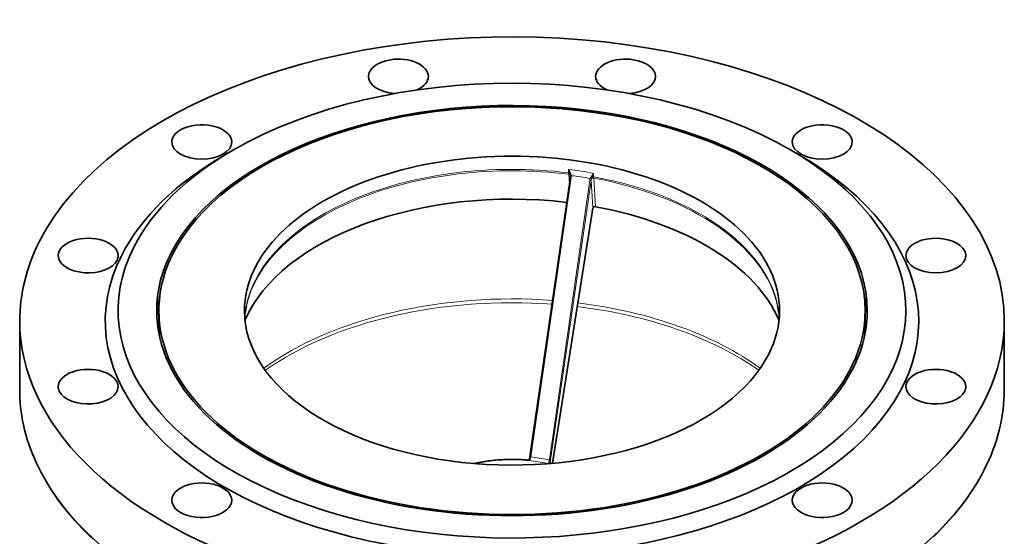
# Model space of a CAD drawing. Extents: x 140 to 961, y 46 to 839.
# Tile 10 of 10: x 725 to 955, y 718 to 839. Entities that reach past the tile are written whole.
import ezdxf

# ---------------------------------------------------------------- set-up
doc = ezdxf.new("R2010")
doc.units = 0

msp = doc.modelspace()

# ---------------------------------------------------------------- linework, layer by layer
at = {"color": 7, "lineweight": 35, "ltscale": 0.122446}
msp.add_line((775.21, 808.31), (773.09, 807.09), dxfattribs=at)
at = {"color": 7, "lineweight": 35, "ltscale": 0.122448}
msp.add_line((905.29, 808.31), (907.41, 807.09), dxfattribs=at)
at = {"color": 7, "lineweight": 13, "ltscale": 0.037949}
for p, q in [((853.48, 802.92), (853.48, 803.68)), ((859.32, 802.02), (859.32, 802.78))]:
    msp.add_line(p, q, dxfattribs=at)
at = {"color": 7, "lineweight": 35}
for p, q in [((853.88, 801.91), (844.43, 736.6)), ((849.69, 735.07), (859.15, 794.66)), ((725.25, 752.37), (725.25, 768.29)), ((955.25, 752.37), (955.25, 768.3))]:
    msp.add_line(p, q, dxfattribs=at)
at = {"color": 7, "lineweight": 13}
for p, q in [((854.07, 801.87), (844.62, 736.56)), ((858.42, 801.2), (848.97, 735.89)), ((858.72, 801.17), (849.26, 735.86)), ((849.69, 735.07), (859.14, 794.66))]:
    msp.add_line(p, q, dxfattribs=at)
at = {"color": 7, "lineweight": 13, "ltscale": 0.116963}
msp.add_line((853.64, 800.25), (853.49, 802.59), dxfattribs=at)
at = {"color": 7, "lineweight": 13, "ltscale": 0.002547}
msp.add_line((853.89, 802.19), (853.89, 802.24), dxfattribs=at)
at = {"color": 7, "lineweight": 13, "ltscale": 0.318278}
msp.add_line((859.12, 794.81), (858.72, 801.17), dxfattribs=at)
at = {"color": 7, "lineweight": 13, "ltscale": 0.004478}
msp.add_line((858.81, 801.57), (858.78, 801.48), dxfattribs=at)
at = {"color": 7, "lineweight": 13, "ltscale": 0.334007}
msp.add_line((859.76, 795.02), (859.33, 801.69), dxfattribs=at)
at = {"color": 7, "lineweight": 35, "ltscale": 0.142886}
for p, q in [((757.75, 767.88), (757.75, 770.74)), ((922.75, 767.89), (922.75, 770.74))]:
    msp.add_line(p, q, dxfattribs=at)
at = {"color": 7, "lineweight": 13, "ltscale": 0.219919}
for p, q in [((844.62, 736.56), (848.97, 735.89)), ((844.4, 735.73), (848.75, 735.06))]:
    msp.add_line(p, q, dxfattribs=at)
at = {"color": 7, "lineweight": 13, "ltscale": 0.002768}
msp.add_line((844.34, 735.72), (844.39, 735.7), dxfattribs=at)
at = {"color": 7, "lineweight": 13, "ltscale": 0.001995}
msp.add_line((844.38, 735.74), (844.39, 735.7), dxfattribs=at)
at = {"color": 7, "lineweight": 35, "ltscale": 0.00010523}
msp.add_line((844.38, 735.7), (844.39, 735.7), dxfattribs=at)
at = {"color": 7, "lineweight": 13, "ltscale": 0.002062}
for p, q in [((844.4, 735.73), (844.39, 735.7)), ((848.75, 735.06), (848.73, 735.02))]:
    msp.add_line(p, q, dxfattribs=at)
at = {"color": 7, "lineweight": 13, "ltscale": 0.00252}
msp.add_line((848.73, 735.02), (848.77, 735.06), dxfattribs=at)
at = {"color": 7, "lineweight": 13, "ltscale": 0.003292}
msp.add_line((848.73, 735.02), (848.8, 735.03), dxfattribs=at)
at = {"color": 7, "lineweight": 13, "ltscale": 0.001915}
msp.add_line((848.8, 735.03), (848.77, 735.06), dxfattribs=at)
at = {"color": 7, "lineweight": 13}
for points in [[(853.88, 802.33), (853.86, 802.41), (853.85, 802.47), (853.83, 802.57), (853.8, 802.7), (853.77, 802.82)], [(854.07, 802.36), (854.06, 802.4), (854.05, 802.44), (854.04, 802.49), (854.02, 802.53), (854, 802.6), (853.98, 802.67), (853.96, 802.73), (853.91, 802.85)], [(859.32, 802.78), (859.28, 802.72), (859.16, 802.57), (859.11, 802.49), (859.05, 802.42), (858.97, 802.31), (858.9, 802.2), (858.82, 802.09)], [(859.32, 802.78), (859.2, 802.51), (859.16, 802.41), (859.09, 802.25), (859.03, 802.13), (858.98, 802.01)], [(858.57, 801.66), (858.59, 801.71), (858.62, 801.76), (858.66, 801.82), (858.69, 801.88), (858.76, 801.99), (858.82, 802.09)], [(858.81, 801.57), (858.84, 801.64), (858.86, 801.69), (858.89, 801.79), (858.95, 801.94), (858.98, 802.01)], [(844.35, 736.19), (844.35, 736.19), (844.35, 736.19), (844.35, 736.19), (844.35, 736.19), (844.35, 736.19), (844.35, 736.19), (844.36, 736.19), (844.36, 736.18), (844.37, 736.16), (844.37, 736.12), (844.38, 736.09), (844.38, 736.04), (844.38, 736), (844.39, 735.92), (844.39, 735.84), (844.39, 735.78), (844.39, 735.75), (844.38, 735.74)], [(843.88, 735.84), (843.91, 735.83), (843.93, 735.83), (843.97, 735.82), (844.03, 735.81), (844.11, 735.79), (844.19, 735.77), (844.26, 735.75), (844.3, 735.73), (844.33, 735.72), (844.34, 735.72)], [(848.77, 735.06), (848.78, 735.07), (848.81, 735.1), (848.94, 735.26), (848.98, 735.31), (849, 735.33), (849.03, 735.36), (849.06, 735.39), (849.08, 735.41), (849.1, 735.42), (849.11, 735.43), (849.12, 735.44), (849.13, 735.45), (849.14, 735.45), (849.16, 735.45), (849.16, 735.45), (849.17, 735.45), (849.17, 735.45), (849.17, 735.44), (849.18, 735.44), (849.18, 735.43), (849.18, 735.42)]]:
    msp.add_lwpolyline(points, dxfattribs=at)
at = {"color": 7, "lineweight": 35}
for points in [[(859.76, 795.02), (859.71, 795.03), (859.66, 795.03), (859.61, 795.03), (859.56, 795.03), (859.52, 795.03), (859.47, 795.02), (859.42, 795.01), (859.38, 795), (859.33, 794.98), (859.3, 794.97), (859.26, 794.95), (859.22, 794.93), (859.19, 794.91), (859.17, 794.88), (859.16, 794.87), (859.15, 794.86), (859.13, 794.84), (859.12, 794.81)], [(742.37, 717.38), (741.35, 718.36), (739.72, 720), (738.17, 721.67), (736.71, 723.36), (735.33, 725.08), (734.27, 726.48), (733.53, 727.53), (732.81, 728.6), (732.12, 729.66), (731.47, 730.74), (730.85, 731.82), (730.25, 732.91), (729.7, 734), (729.17, 735.11), (728.68, 736.21), (728.21, 737.32), (727.79, 738.43), (727.39, 739.55), (727.03, 740.67), (726.7, 741.8), (726.4, 742.93), (726.14, 744.07), (725.93, 745.1), (725.75, 746.13), (725.6, 747.17), (725.47, 748.21), (725.37, 749.25), (725.3, 750.29), (725.26, 751.33), (725.25, 752.37)], [(843.88, 735.84), (843.91, 735.83), (843.94, 735.84), (843.98, 735.84), (844, 735.84), (844.02, 735.85), (844.04, 735.85), (844.06, 735.86), (844.09, 735.87), (844.11, 735.88), (844.14, 735.9), (844.16, 735.91), (844.18, 735.93), (844.21, 735.95), (844.23, 735.97), (844.25, 735.99), (844.27, 736.01), (844.29, 736.04), (844.31, 736.08), (844.33, 736.12), (844.34, 736.15), (844.35, 736.19)], [(831.31, 735.03), (831.73, 735.12), (832.15, 735.21), (832.57, 735.29), (832.99, 735.36), (833.42, 735.44), (833.85, 735.51), (834.28, 735.57), (834.71, 735.63), (835.15, 735.69), (835.59, 735.74), (836.02, 735.78), (836.46, 735.82), (836.9, 735.86), (837.34, 735.89), (837.79, 735.92), (838.23, 735.94), (838.67, 735.96), (839.12, 735.98), (839.56, 735.99), (840.01, 735.99), (840.46, 735.99), (840.92, 735.99), (841.29, 735.98), (841.67, 735.97), (842.04, 735.95), (842.41, 735.94), (842.78, 735.92), (843.15, 735.89), (843.52, 735.87), (843.88, 735.84)], [(950.56, 733.53), (949.99, 732.44), (949.38, 731.36), (948.74, 730.27), (948.08, 729.21), (947.38, 728.14), (946.65, 727.08), (945.88, 726.03), (945.1, 724.99), (944.27, 723.95), (943.42, 722.93), (942.53, 721.91), (941.62, 720.9), (940.68, 719.9), (939.71, 718.92), (938.71, 717.93)]]:
    msp.add_lwpolyline(points, dxfattribs=at)
at = {"color": 7, "lineweight": 13}
for centre, radius, start, end in [((851.22, 769.74), 34.01, 76.2201, 86.1913), ((847.8, 801.3), 6.16, 14.2864, 22.7583), ((849.87, 801.29), 4.33, 21.042, 33.4823), ((858.57, 802.91), 5.09, 179.8618, 183.6179), ((853.69, 803.55), 0.733, 276.0094, 287.2548), ((853.17, 807.15), 4.88, 278.2764, 280.5369), ((852.29, 802.08), 1.61, 5.5529, 8.8289), ((854.64, 796.52), 5.77, 95.5597, 97.5055), ((852.79, 802.1), 1.3, 7.039, 11.4642), ((852.52, 802.1), 1.57, 351.6633, 5.8429), ((851.46, 770.61), 31.76, 77.1497, 85.2615), ((859.96, 800.98), 1.56, 157.6347, 171.8812), ((859.98, 800.94), 1.59, 152.8161, 156.4193), ((860.3, 801.01), 1.6, 162.8151, 174.331), ((859.18, 802.63), 0.655, 236.9988, 252.411), ((864.8, 802.01), 5.48, 179.8708, 183.3566), ((844.2, 736.23), 0.526, 284.9436, 290.2662), ((848.84, 732.11), 2.93, 85.3641, 90.8237), ((849.57, 735.32), 0.406, 165.4265, 195.897)]:
    msp.add_arc(centre, radius, start, end, dxfattribs=at)
at = {"color": 7, "lineweight": 35}
for centre, radius, start, end in [((852.56, 802.1), 1.33, 351.6917, 3.5256), ((864.6, 793.79), 5.52, 168.4085, 170.9987), ((797.4, 767.61), 19.65, 167.6831, 175.5367), ((883.09, 767.61), 19.66, 4.5331, 12.3228), ((839, 737.38), 5.48, 347.4517, 351.8031), ((849.53, 735.31), 0.363, 195.9552, 227.612)]:
    msp.add_arc(centre, radius, start, end, dxfattribs=at)
for centre, major_axis, ratio, start_param, end_param in [((840.25, 768.29), (115, 0), 0.57735, 0.000028, 2.856194), ((840.25, 770.74), (92, 0), 0.57735, 0.7856, 2.355962), ((813.72, 825.46), (7, 0), 0.57735, 1.832596, 3.141575), ((813.72, 825.46), (7, 0), 0.57735, 6.283168, 8.115781), ((866.77, 825.46), (7, 0), 0.57735, 1.308997, 3.14161), ((866.77, 825.46), (7, 0), 0.57735, 0.000017, 1.308997), ((813.72, 825.46), (7, 0), 0.57735, 3.141575, 4.585688), ((813.72, 825.46), (7, 0), 0.57735, 5.385394, 6.283168), ((866.77, 825.46), (7, 0), 0.57735, 3.14161, 4.039371), ((866.77, 825.46), (7, 0), 0.57735, 4.839095, 6.283203), ((840.25, 770.74), (83, 0), 0.57735, 0.000028, 2.856194), ((840.25, 770.74), (82.5, 0), 0.57735, 0.000028, 2.856194), ((767.77, 810.14), (7, 0), 0.57735, 0, 2.356194), ((912.72, 810.14), (7, 0), 0.57735, 0.785398, 3.141593), ((767.77, 810.14), (7, 0), 0.57735, 2.356194, 3.141593), ((912.72, 810.14), (7, 0), 0.57735, 0, 0.785398), ((767.77, 810.14), (7, 0), 0.57735, 3.141593, 6.283185), ((912.72, 810.14), (7, 0), 0.57735, 3.141593, 6.283185), ((840.25, 770.74), (92, 0), 0.57735, 2.856195, 7.068785), ((840.25, 770.74), (92, 0), 0.57735, 2.355962, 2.856195), ((840.25, 768.29), (95, 0), 0.57735, 2.856194, 7.068785), ((840.25, 768.29), (95, 0), 0.57735, 2.355962, 2.856194), ((840.25, 770.74), (62.5, 0), 0.57735, 0.000028, 3.141621), ((840.25, 759.72), (64.18, 0), 0.57735, 1.370257, 2.904021), ((840.25, 759.72), (64.18, 0), 0.57735, 0.237563, 1.261871), ((840.25, 768.29), (115, 0), 0.57735, 2.856194, 3.141621), ((741.24, 783.61), (7, 0), 0.57735, 6.283158, 9.424751), ((939.25, 783.61), (7, 0), 0.57735, 0.261799, 3.14162), ((939.25, 783.61), (7, 0), 0.57735, 0.000027, 0.261799), ((741.24, 783.61), (7, 0), 0.57735, 3.141566, 6.021386), ((741.24, 783.61), (7, 0), 0.57735, 6.021386, 6.283158), ((840.25, 770.74), (83, 0), 0.57735, 2.856194, 3.141621), ((840.25, 770.74), (82.5, 0), 0.57735, 2.856194, 3.141621), ((939.25, 783.61), (7, 0), 0.57735, 3.14162, 6.283212), ((840.25, 767.89), (83, 0), 0.57735, 3.01072, 3.111775), ((840.25, 767.89), (83, 0), 0.57735, 0.029803, 0.13084), ((840.25, 770.74), (83, 0), 0.57735, 3.141621, 6.283214), ((840.25, 770.74), (82.5, 0), 0.57735, 3.141621, 6.283214), ((840.25, 770.74), (62.5, 0), 0.57735, 3.141621, 5.997787), ((840.25, 770.74), (62.5, 0), 0.57735, 5.997787, 6.283214), ((840.25, 768.29), (115, 0), 0.57735, 3.141621, 6.283214), ((840.25, 767.89), (82.5, 0), 0.57735, 3.141621, 3.212949), ((840.25, 767.89), (82.5, 0), 0.57735, 6.211833, 6.283214), ((741.24, 752.98), (7, 0), 0.57735, 0.000027, 3.14162), ((939.25, 752.98), (7, 0), 0.57735, 6.283158, 9.424751), ((741.24, 752.98), (7, 0), 0.57735, 3.14162, 3.403392), ((741.24, 752.98), (7, 0), 0.57735, 3.403392, 6.283212), ((939.25, 752.98), (7, 0), 0.57735, 3.141566, 6.021386), ((939.25, 752.98), (7, 0), 0.57735, 6.021386, 6.283158), ((841.39, 752.41), (113.85, -0.06), 0.582787, 5.995574, 6.283499), ((767.77, 726.45), (7, 0), 0.57735, 6.283185, 9.424778), ((912.72, 726.45), (7, 0), 0.57735, 0, 3.141593), ((767.77, 726.45), (7, 0), 0.57735, 3.141593, 3.926991), ((767.77, 726.45), (7, 0), 0.57735, 3.926991, 6.283185), ((912.72, 726.45), (7, 0), 0.57735, 3.141593, 5.497787), ((912.72, 726.45), (7, 0), 0.57735, 5.497787, 6.283185)]:
    msp.add_ellipse(centre, major_axis=major_axis, ratio=ratio, start_param=start_param, end_param=end_param, dxfattribs=at)
at = {"color": 7, "lineweight": 13}
for centre, major_axis, ratio, start_param, end_param in [((840.25, 767.66), (62.5, 0), 0.57735, 1.357403, 3.098824), ((840.25, 767.3), (62.54, 0), 0.57735, 1.357367, 3.016585), ((853.38, 802.64), (0.5, 0), 0.57735, 0.661541, 1.357403), ((853.39, 802.24), (0.499, 0.032), 0.705666, 0.1616, 1.31557), ((854.13, 801.88), (0.247, -0.036), 0.044903, 3.141608, 4.499247), ((858.47, 801.2), (-0.247, 0.036), 0.044903, 1.357648, 2.928444), ((858.58, 801.58), (0.231, -0.096), 0.096644, 4.517019, 5.829296), ((858.62, 801.68), (0.225, -0.109), 0.145921, 4.532375, 5.762816), ((859.18, 801.34), (0.499, 0.032), 0.705666, 1.2203, 2.374271), ((859.17, 801.74), (-0.5, 0), 0.57735, 4.402184, 5.098044), ((840.25, 767.66), (62.5, 0), 0.57735, 0.042787, 1.260591), ((840.25, 767.3), (62.54, 0), 0.57735, 0.12507, 1.260627), ((859.4, 794.6), (-0.19, -1.24), 0.211325, 4.499349, 4.694001), ((858.9, 794.7), (-0.247, 0.039), 0.017972, 3.141601, 3.354558), ((840.25, 730.76), (73.99, 0), 0.57735, 1.442488, 2.471496), ((840.25, 729.64), (74.4, 0), 0.57735, 1.444911, 2.457105), ((840.25, 729.64), (74.4, 0), 0.57735, 0.684487, 1.364303), ((840.25, 730.76), (73.99, 0), 0.57735, 0.670094, 1.361252), ((840.25, 752.37), (115, 0), 0.57735, 3.141621, 6.283214), ((840.25, 721.75), (24.5, 0), 0.57735, 1.400963, 1.929107), ((844.4, 736.55), (-0.153, -0.988), 0.211325, 0.631914, 1.616753), ((844.67, 736.57), (0.247, -0.036), 0.044903, 3.141594, 4.49924), ((844.4, 735.53), (0.227, -0.105), 0.788675, 1.921676, 2.005574), ((840.25, 721.75), (24.5, 0), 0.57735, 1.212604, 1.217031), ((848.75, 735.88), (-0.153, -0.988), 0.211325, 0.631914, 1.616753), ((848.75, 734.86), (-0.227, 0.105), 0.788675, 4.97937, 5.063268), ((849.02, 735.89), (-0.247, 0.036), 0.044903, 1.357648, 2.928444), ((848.99, 735.84), (-0.19, -1.24), 0.211325, 1.257581, 1.616753), ((848.95, 734.53), (-0.155, -0.99), 0.211745, 2.255726, 2.714797)]:
    msp.add_ellipse(centre, major_axis=major_axis, ratio=ratio, start_param=start_param, end_param=end_param, dxfattribs=at)

doc.saveas('drawing.dxf')
